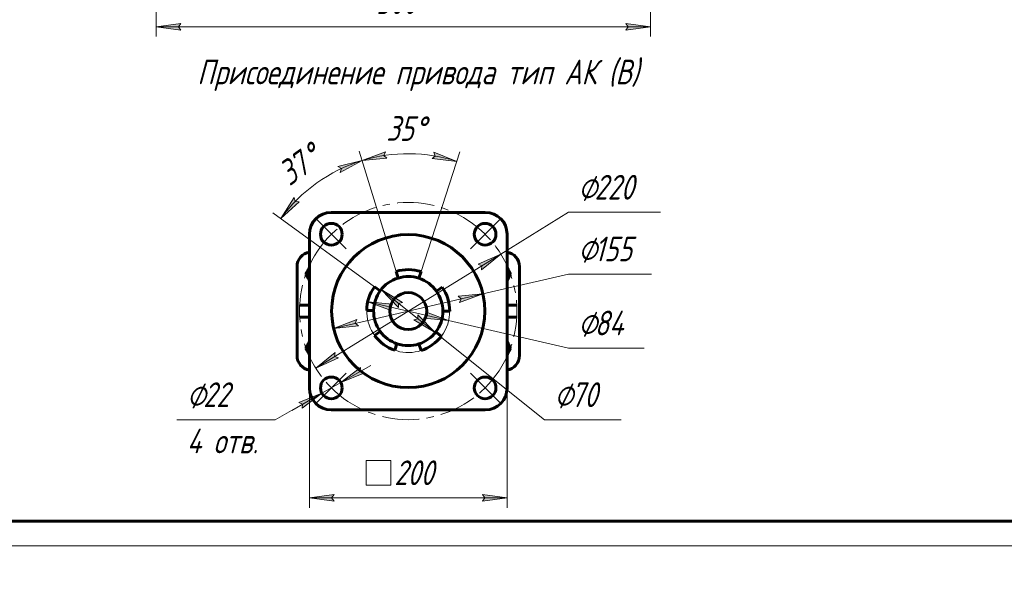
# Model space of a CAD drawing. Header units: millimetres. Extents: x 0 to 624, y -10 to 420.
# Tile 2 of 14: x 113 to 312, y -10 to 107. Entities that reach past the tile are written whole.
import ezdxf

# ---------------------------------------------------------------- set-up
doc = ezdxf.new("R2010")
doc.units = ezdxf.units.MM
for name, pattern in [('K5LT_AXLED', [12, 7.5, -1.5, 1.5, -1.5]), ('K5LT_BASIC', [0]), ('K5LT_THIN', [0])]:
    doc.linetypes.add(name, pattern=pattern)
doc.layers.add('Системный слой', color=7, linetype='Continuous')
doc.layers.add('Системный слой (1)', color=7, linetype='Continuous', true_color=0x6c6c6c)
doc.styles.add('KDIMTEXTSTYLE', font='txt', dxfattribs={"width": 0.96, "oblique": 15, "height": 5})
doc.styles.add('KTEXTSTYLE', font='txt', dxfattribs={"width": 0.96, "height": 5})
doc.dimstyles.new('KDIMSTYLE (0.20)', dxfattribs={"dimtxt": 5, "dimasz": 1, "dimexe": 2, "dimexo": 0, "dimgap": 1, "dimtad": 1, "dimlfac": 5, "dimtxsty": 'KDIMTEXTSTYLE', "dimsah": 1, "dimcen": 0, "dimdle": 1, "dimadec": 0, "dimazin": 0, "dimtfac": 0.667, "dimtmove": 0, "dimatfit": 3, "dimfxl": 1, "dimtvp": 1, "dimtolj": 1, "dimtzin": 0, "dimarcsym": 0})

# ---------------------------------------------------------------- blocks, each defined once
blk = doc.blocks.new('D0')
at = {"layer": 'Системный слой (1)'}
for points in [[(144.92, 105.11), (145.42, 105.77), (140.42, 105.11), (145.42, 104.46)], [(240.42, 105.11), (235.42, 105.77), (235.92, 105.11), (235.42, 104.46)]]:
    blk.add_hatch(color=7, dxfattribs=at).paths.add_polyline_path(points)
at = {"layer": 'Системный слой (1)', "color": 7, "linetype": 'K5LT_THIN', "lineweight": 18, "true_color": 0xffffff}
for p, q in [((240.42, 154.06), (240.42, 103.11)), ((140.42, 137.06), (140.42, 103.11)), ((140.42, 105.11), (145.42, 105.77)), ((145.42, 105.77), (144.92, 105.11)), ((235.92, 105.11), (235.42, 105.77)), ((235.42, 105.77), (240.42, 105.11)), ((145.42, 104.46), (140.42, 105.11)), ((140.42, 105.11), (240.42, 105.11)), ((144.92, 105.11), (145.42, 104.46)), ((240.42, 105.11), (235.42, 104.46)), ((235.42, 104.46), (235.92, 105.11))]:
    blk.add_line(p, q, dxfattribs=at)
blk.add_wipeout([(184.94, 106.11), (184.94, 113.5), (195.45, 113.5), (195.45, 106.11)]).dxf.layer = 'Системный слой (1)'
at = {"layer": 'Системный слой (1)', "color": 7, "insert": (184.94, 112.7), "char_height": 5, "attachment_point": 1, "style": 'KTEXTSTYLE'}
blk.add_mtext('\\fArial|b0|c204|p34;\\H5.0;\\W1.000;\\Q15;\\fGOST Type AU|b0|i0|c204|p34;\\Q15;\\W0.960;500', dxfattribs=at)
blk = doc.blocks.new('KDIMARROW_01')
at = {"layer": 'Системный слой'}
blk.add_hatch(color=0, dxfattribs=at).paths.add_polyline_path([(-5, -0.66), (0, 0), (-5, 0.66), (-4.5, 0)])
at = {"layer": 'Системный слой', "color": 0, "linetype": 'K5LT_THIN', "lineweight": 18}
for p, q in [((-4.5, 0), (-5, 0.66)), ((-5, 0.66), (0, 0)), ((0, 0), (-5, -0.66)), ((-5, -0.66), (-4.5, 0))]:
    blk.add_line(p, q, dxfattribs=at)
at = {"layer": 'Системный слой (1)', "color": 0, "linetype": 'K5LT_THIN', "lineweight": 18}
blk.add_line((191.42, 47.53), (191.22, 47.53), dxfattribs=at)
blk = doc.blocks.new('D5')
at = {"layer": 'Системный слой (1)'}
for points in [[(449.14, 194.59), (453.23, 197.54), (448.52, 195.75), (449.27, 195.41)], [(367.81, 151.59), (372.52, 153.38), (371.77, 153.72), (371.9, 154.54)]]:
    blk.add_hatch(color=7, dxfattribs=at).paths.add_polyline_path(points)
at = {"layer": 'Системный слой (1)', "color": 7, "linetype": 'K5LT_THIN', "lineweight": 18, "true_color": 0xffffff}
for p, q in [((453.23, 197.54), (466.62, 204.74)), ((466.62, 204.74), (484.74, 204.74)), ((367.81, 151.59), (453.23, 197.54)), ((448.52, 195.75), (453.23, 197.54)), ((453.23, 197.54), (449.14, 194.59)), ((449.27, 195.41), (448.52, 195.75)), ((449.14, 194.59), (449.27, 195.41)), ((367.81, 151.59), (371.9, 154.54)), ((371.9, 154.54), (371.77, 153.72)), ((371.77, 153.72), (372.52, 153.38)), ((372.52, 153.38), (367.81, 151.59))]:
    blk.add_line(p, q, dxfattribs=at)
blk.add_wipeout([(468.62, 205.74), (468.62, 213.12), (482.18, 213.12), (482.18, 205.74)]).dxf.layer = 'Системный слой (1)'
at = {"layer": 'Системный слой (1)', "color": 7, "char_height": 5, "attachment_point": 1, "style": 'KTEXTSTYLE'}
for s, insert in [('\\fArial|b0|c204|p34;\\H5.0;\\W1.000;\\Q15;\\fGOST Type AU|b0|i0|c204|p34;\\Q15;\\W0.960;⌀', (468.62, 212.33)), ('\\fArial|b0|c204|p34;\\H5.0;\\W1.000;\\Q15;\\fGOST Type AU|b0|i0|c204|p34;\\Q15;\\W0.960;485', (471.93, 212.33))]:
    blk.add_mtext(s, dxfattribs=dict(at, insert=insert))
blk = doc.blocks.new('D6')
at = {"layer": 'Системный слой (1)'}
for points in [[(387.46, 199.56), (383.53, 202.71), (386.51, 198.65), (386.64, 199.47)], [(437.51, 146.41), (434.53, 150.48), (434.4, 149.66), (433.58, 149.57)]]:
    blk.add_hatch(color=7, dxfattribs=at).paths.add_polyline_path(points)
at = {"layer": 'Системный слой (1)', "color": 7, "linetype": 'K5LT_THIN', "lineweight": 18, "true_color": 0xffffff}
for p, q in [((383.53, 202.71), (387.46, 199.56)), ((386.51, 198.65), (383.53, 202.71)), ((383.53, 202.71), (437.51, 146.41)), ((386.64, 199.47), (386.51, 198.65)), ((387.46, 199.56), (386.64, 199.47)), ((433.58, 149.57), (434.4, 149.66)), ((437.51, 146.41), (433.58, 149.57)), ((434.4, 149.66), (434.53, 150.48)), ((434.53, 150.48), (437.51, 146.41)), ((437.51, 146.41), (455.64, 127.51)), ((455.64, 127.51), (474.02, 127.51))]:
    blk.add_line(p, q, dxfattribs=at)
blk.add_wipeout([(457.64, 128.51), (457.64, 135.89), (471.45, 135.89), (471.45, 128.51)]).dxf.layer = 'Системный слой (1)'
at = {"layer": 'Системный слой (1)', "color": 7, "char_height": 5, "attachment_point": 1, "style": 'KTEXTSTYLE'}
for s, insert in [('\\fArial|b0|c204|p34;\\H5.0;\\W1.000;\\Q15;\\fGOST Type AU|b0|i0|c204|p34;\\Q15;\\W0.960;⌀', (457.64, 135.1)), ('\\fArial|b0|c204|p34;\\H5.0;\\W1.000;\\Q15;\\fGOST Type AU|b0|i0|c204|p34;\\Q15;\\W0.960;390', (460.94, 135.1))]:
    blk.add_mtext(s, dxfattribs=dict(at, insert=insert))
blk = doc.blocks.new('D10')
at = {"layer": 'Системный слой (1)'}
for points in [[(175.92, 9.69), (176.42, 10.35), (171.42, 9.69), (176.42, 9.03)], [(206.42, 9.03), (211.42, 9.69), (206.42, 10.35), (206.92, 9.69)]]:
    blk.add_hatch(color=7, dxfattribs=at).paths.add_polyline_path(points)
at = {"layer": 'Системный слой (1)', "color": 7, "linetype": 'K5LT_THIN', "lineweight": 18, "true_color": 0xffffff}
for p, q in [((171.42, 35.57), (171.42, 7.69)), ((211.42, 31.93), (211.42, 7.69)), ((171.42, 9.69), (176.42, 10.35)), ((176.42, 10.35), (175.92, 9.69)), ((206.92, 9.69), (206.42, 10.35)), ((206.42, 10.35), (211.42, 9.69)), ((176.42, 9.03), (171.42, 9.69)), ((211.42, 9.69), (171.42, 9.69)), ((175.92, 9.69), (176.42, 9.03)), ((211.42, 9.69), (206.42, 9.03)), ((206.42, 9.03), (206.92, 9.69))]:
    blk.add_line(p, q, dxfattribs=at)
blk.add_wipeout([(182.89, 10.69), (182.89, 18.07), (199.26, 18.07), (199.26, 10.69)]).dxf.layer = 'Системный слой (1)'
for p, q in [((182.89, 12.28), (182.89, 17.28)), ((182.89, 17.28), (187.89, 17.28)), ((187.89, 17.28), (187.89, 12.28)), ((187.89, 12.28), (182.89, 12.28))]:
    blk.add_line(p, q, dxfattribs=at)
at = {"layer": 'Системный слой (1)', "color": 7, "insert": (188.6, 17.28), "char_height": 5, "attachment_point": 1, "style": 'KTEXTSTYLE'}
blk.add_mtext('\\fArial|b0|c204|p34;\\H5.0;\\W1.000;\\Q15;\\fGOST Type AU|b0|i0|c204|p34;\\Q15;\\W0.960;200', dxfattribs=at)
blk = doc.blocks.new('U87')
at = {"layer": 'Системный слой (1)', "color": 30, "linetype": 'K5LT_AXLED', "lineweight": 18, "true_color": 0xff8000}
for p, q in [((175.86, 63.08), (172.89, 66.05)), ((206.97, 63.08), (209.94, 66.05)), ((178.83, 60.11), (175.86, 63.08)), ((204, 60.11), (206.97, 63.08)), ((178.83, 34.94), (175.86, 31.97)), ((204, 34.94), (206.97, 31.97)), ((175.86, 31.97), (172.89, 29)), ((206.97, 31.97), (209.94, 29))]:
    blk.add_line(p, q, dxfattribs=at)
for start, end in [(45, 135), (135, 225), (315, 45), (225, 315)]:
    blk.add_arc((191.42, 47.53), 22, start, end, dxfattribs=at)
blk = doc.blocks.new('D11')
at = {"layer": 'Системный слой (1)'}
for points in [[(206.23, 55.89), (210.14, 59.08), (205.54, 57.02), (206.31, 56.72)], [(172.69, 35.97), (177.29, 38.04), (176.52, 38.33), (176.6, 39.16)]]:
    blk.add_hatch(color=7, dxfattribs=at).paths.add_polyline_path(points)
at = {"layer": 'Системный слой (1)', "color": 7, "linetype": 'K5LT_THIN', "lineweight": 18, "true_color": 0xffffff}
for p, q in [((210.14, 59.08), (223.82, 67.53)), ((223.82, 67.53), (242.47, 67.53)), ((172.69, 35.97), (210.14, 59.08)), ((205.54, 57.02), (210.14, 59.08)), ((210.14, 59.08), (206.23, 55.89)), ((206.31, 56.72), (205.54, 57.02)), ((206.23, 55.89), (206.31, 56.72)), ((172.69, 35.97), (176.6, 39.16)), ((177.29, 38.04), (172.69, 35.97)), ((176.6, 39.16), (176.52, 38.33)), ((176.52, 38.33), (177.29, 38.04))]:
    blk.add_line(p, q, dxfattribs=at)
blk.add_wipeout([(225.82, 68.53), (225.82, 75.91), (239.88, 75.91), (239.88, 68.53)]).dxf.layer = 'Системный слой (1)'
at = {"layer": 'Системный слой (1)', "color": 7, "char_height": 5, "attachment_point": 1, "style": 'KTEXTSTYLE'}
for s, insert in [('\\fArial|b0|c204|p34;\\H5.0;\\W1.000;\\Q15;\\fGOST Type AU|b0|i0|c204|p34;\\Q15;\\W0.960;⌀', (225.82, 75.11)), ('\\fArial|b0|c204|p34;\\H5.0;\\W1.000;\\Q15;\\fGOST Type AU|b0|i0|c204|p34;\\Q15;\\W0.960;220', (229.12, 75.11))]:
    blk.add_mtext(s, dxfattribs=dict(at, insert=insert))
blk = doc.blocks.new('D12')
at = {"layer": 'Системный слой (1)'}
for points in [[(201.79, 49.25), (206.52, 51.02), (201.5, 50.53), (202.13, 50.01)], [(181.33, 44.52), (180.7, 45.05), (181.04, 45.8), (176.31, 44.03)]]:
    blk.add_hatch(color=7, dxfattribs=at).paths.add_polyline_path(points)
at = {"layer": 'Системный слой (1)', "color": 7, "linetype": 'K5LT_THIN', "lineweight": 18, "true_color": 0xffffff}
for p, q in [((206.52, 51.02), (223.82, 55.03)), ((223.82, 55.03), (240.62, 55.03)), ((176.31, 44.03), (206.52, 51.02)), ((201.5, 50.53), (206.52, 51.02)), ((202.13, 50.01), (201.5, 50.53)), ((206.52, 51.02), (201.79, 49.25)), ((201.79, 49.25), (202.13, 50.01)), ((176.31, 44.03), (181.04, 45.8)), ((181.33, 44.52), (176.31, 44.03)), ((181.04, 45.8), (180.7, 45.05)), ((180.7, 45.05), (181.33, 44.52))]:
    blk.add_line(p, q, dxfattribs=at)
blk.add_wipeout([(225.82, 56.03), (225.82, 63.41), (238.11, 63.41), (238.11, 56.03)]).dxf.layer = 'Системный слой (1)'
at = {"layer": 'Системный слой (1)', "color": 7, "char_height": 5, "attachment_point": 1, "style": 'KTEXTSTYLE'}
for s, insert in [('\\fArial|b0|c204|p34;\\H5.0;\\W1.000;\\Q15;\\fGOST Type AU|b0|i0|c204|p34;\\Q15;\\W0.960;⌀', (225.82, 62.61)), ('\\fArial|b0|c204|p34;\\H5.0;\\W1.000;\\Q15;\\fGOST Type AU|b0|i0|c204|p34;\\Q15;\\W0.960;155', (229.12, 62.61))]:
    blk.add_mtext(s, dxfattribs=dict(at, insert=insert))
blk = doc.blocks.new('D13')
at = {"layer": 'Системный слой (1)'}
for points in [[(187.62, 48.41), (188.25, 48.93), (183.23, 49.42), (187.95, 47.65)], [(199.6, 45.63), (194.88, 47.4), (195.21, 46.65), (194.58, 46.12)]]:
    blk.add_hatch(color=7, dxfattribs=at).paths.add_polyline_path(points)
at = {"layer": 'Системный слой (1)', "color": 7, "linetype": 'K5LT_THIN', "lineweight": 18, "true_color": 0xffffff}
for p, q in [((183.23, 49.42), (188.25, 48.93)), ((187.95, 47.65), (183.23, 49.42)), ((183.23, 49.42), (199.6, 45.63)), ((188.25, 48.93), (187.62, 48.41)), ((187.62, 48.41), (187.95, 47.65)), ((194.58, 46.12), (195.21, 46.65)), ((199.6, 45.63), (194.58, 46.12)), ((195.21, 46.65), (194.88, 47.4)), ((194.88, 47.4), (199.6, 45.63)), ((199.6, 45.63), (223.82, 40.03)), ((223.82, 40.03), (239.16, 40.03))]:
    blk.add_line(p, q, dxfattribs=at)
for start, end in [(153.3896, 288), (153.3896, 288), (323, 0.5455)]:
    blk.add_arc((191.42, 47.53), 8.4, start, end, dxfattribs=at)
blk.add_wipeout([(225.82, 41.03), (225.82, 48.41), (236.71, 48.41), (236.71, 41.03)]).dxf.layer = 'Системный слой (1)'
at = {"layer": 'Системный слой (1)', "color": 7, "char_height": 5, "attachment_point": 1, "style": 'KTEXTSTYLE'}
for s, insert in [('\\fArial|b0|c204|p34;\\H5.0;\\W1.000;\\Q15;\\fGOST Type AU|b0|i0|c204|p34;\\Q15;\\W0.960;⌀', (225.82, 47.61)), ('\\fArial|b0|c204|p34;\\H5.0;\\W1.000;\\Q15;\\fGOST Type AU|b0|i0|c204|p34;\\Q15;\\W0.960;84', (229.12, 47.61))]:
    blk.add_mtext(s, dxfattribs=dict(at, insert=insert))
blk = doc.blocks.new('D14')
at = {"layer": 'Системный слой (1)'}
for points in [[(190.26, 49.29), (185.94, 51.89), (189.44, 48.26), (189.46, 49.09)], [(196.89, 43.16), (193.39, 46.79), (193.37, 45.97), (192.57, 45.76)]]:
    blk.add_hatch(color=7, dxfattribs=at).paths.add_polyline_path(points)
at = {"layer": 'Системный слой (1)', "color": 7, "linetype": 'K5LT_THIN', "lineweight": 18, "true_color": 0xffffff}
for p, q in [((185.94, 51.89), (190.26, 49.29)), ((189.44, 48.26), (185.94, 51.89)), ((185.94, 51.89), (196.89, 43.16)), ((189.46, 49.09), (189.44, 48.26)), ((190.26, 49.29), (189.46, 49.09)), ((192.57, 45.76), (193.37, 45.97)), ((193.37, 45.97), (193.39, 46.79)), ((193.39, 46.79), (196.89, 43.16)), ((196.89, 43.16), (192.57, 45.76)), ((196.89, 43.16), (219, 25.5)), ((219, 25.5), (234.48, 25.5))]:
    blk.add_line(p, q, dxfattribs=at)
for start, end in [(0, 157.6605), (0, 157.6605), (305.1401, 323)]:
    blk.add_arc((191.42, 47.53), 7, start, end, dxfattribs=at)
blk.add_wipeout([(221, 26.5), (221, 33.89), (232.02, 33.89), (232.02, 26.5)]).dxf.layer = 'Системный слой (1)'
at = {"layer": 'Системный слой (1)', "color": 7, "char_height": 5, "attachment_point": 1, "style": 'KTEXTSTYLE'}
for s, insert in [('\\fArial|b0|c204|p34;\\H5.0;\\W1.000;\\Q15;\\fGOST Type AU|b0|i0|c204|p34;\\Q15;\\W0.960;⌀', (221, 33.09)), ('\\fArial|b0|c204|p34;\\H5.0;\\W1.000;\\Q15;\\fGOST Type AU|b0|i0|c204|p34;\\Q15;\\W0.960;70', (224.31, 33.09))]:
    blk.add_mtext(s, dxfattribs=dict(at, insert=insert))
blk = doc.blocks.new('D15')
at = {"layer": 'Системный слой (1)'}
for points in [[(181.68, 35.28), (182.44, 34.96), (177.77, 33.06), (181.79, 36.1)], [(169.93, 27.84), (173.95, 30.88), (169.27, 28.98), (170.03, 28.66)]]:
    blk.add_hatch(color=7, dxfattribs=at).paths.add_polyline_path(points)
at = {"layer": 'Системный слой (1)', "color": 7, "linetype": 'K5LT_THIN', "lineweight": 18, "true_color": 0xffffff}
for p, q in [((177.77, 33.06), (183.86, 36.52)), ((181.79, 36.1), (177.77, 33.06)), ((181.68, 35.28), (181.79, 36.1)), ((177.77, 33.06), (182.44, 34.96)), ((182.44, 34.96), (181.68, 35.28)), ((177.77, 33.06), (173.95, 30.88)), ((173.95, 30.88), (164.49, 25.5)), ((173.95, 30.88), (167.86, 27.42)), ((173.95, 30.88), (169.27, 28.98)), ((169.93, 27.84), (173.95, 30.88)), ((169.27, 28.98), (170.03, 28.66)), ((170.03, 28.66), (169.93, 27.84))]:
    blk.add_line(p, q, dxfattribs=at)
blk.add_wipeout([(146.62, 17.12), (146.62, 33.89), (161.86, 33.89), (161.86, 17.12)]).dxf.layer = 'Системный слой (1)'
blk.add_line((164.49, 25.5), (144.62, 25.5), dxfattribs=at)
at = {"layer": 'Системный слой (1)', "color": 7, "char_height": 5, "attachment_point": 1, "style": 'KTEXTSTYLE'}
for s, insert in [('\\fArial|b0|c204|p34;\\H5.0;\\W1.000;\\Q15;\\fGOST Type AU|b0|i0|c204|p34;\\Q15;\\W0.960;⌀', (146.62, 33.09)), ('\\fArial|b0|c204|p34;\\H5.0;\\W1.000;\\Q15;\\fGOST Type AU|b0|i0|c204|p34;\\Q15;\\W0.960;22', (149.92, 33.09)), ('\\fArial|b0|c204|p34;\\H5.0;\\W1.000;\\Q15;\\fGOST Type AU|b0|i0|c204|p34;\\Q15;\\W0.960;4 отв.', (146.62, 23.71))]:
    blk.add_mtext(s, dxfattribs=dict(at, insert=insert))
blk = doc.blocks.new('D16')
at = {"layer": 'Системный слой (1)', "color": 7, "linetype": 'K5LT_THIN', "lineweight": 18, "true_color": 0xffffff}
for p, q in [((187.11, 78.49), (182.09, 78.01)), ((186.48, 79.02), (187.11, 78.49)), ((196.26, 78.41), (196.9, 78.93)), ((201.27, 77.85), (196.26, 78.41))]:
    blk.add_line(p, q, dxfattribs=at)
blk.add_wipeout([(186.96, 80.45), (187.02, 87.83), (196.13, 87.75), (196.07, 80.37)]).dxf.layer = 'Системный слой (1)'
at = {"layer": 'Системный слой (1)'}
for points in [[(187.11, 78.49), (186.48, 79.02), (186.82, 79.78), (182.09, 78.01)], [(201.27, 77.85), (196.57, 79.69), (196.9, 78.93), (196.26, 78.41)]]:
    blk.add_hatch(color=7, dxfattribs=at).paths.add_polyline_path(points)
at = {"layer": 'Системный слой (1)', "color": 7, "linetype": 'K5LT_THIN', "lineweight": 18, "true_color": 0xffffff}
for p, q in [((188.96, 55.56), (181.51, 79.93)), ((182.09, 78.01), (186.82, 79.78)), ((186.82, 79.78), (186.48, 79.02)), ((194.01, 55.51), (201.89, 79.75)), ((196.9, 78.93), (196.57, 79.69)), ((196.57, 79.69), (201.27, 77.85))]:
    blk.add_line(p, q, dxfattribs=at)
blk.add_arc((191.42, 47.53), 31.88, 72, 107, dxfattribs=at)
at = {"layer": 'Системный слой (1)', "color": 7, "char_height": 5, "attachment_point": 1, "rotation": 359.5, "style": 'KTEXTSTYLE'}
for s, insert in [('\\fArial|b0|c204|p34;\\H5.0;\\W1.000;\\Q15;\\fGOST Type AU|b0|i0|c204|p34;\\Q15;\\W0.960;35', (187.01, 87.03)), ('\\fArial|b0|c204|p34;\\H5.0;\\W1.000;\\Q15;\\fGOST Type AU|b0|i0|c204|p34;\\Q15;\\W0.960;°', (192.7, 86.99))]:
    blk.add_mtext(s, dxfattribs=dict(at, insert=insert))
blk = doc.blocks.new('D17')
at = {"layer": 'Системный слой (1)'}
blk.add_hatch(color=7, dxfattribs=at).paths.add_polyline_path([(177.66, 75.6), (182.09, 78.01), (177.19, 76.83), (177.89, 76.4)])
at = {"layer": 'Системный слой (1)', "color": 7, "linetype": 'K5LT_THIN', "lineweight": 18, "true_color": 0xffffff}
for p, q in [((188.96, 55.56), (181.51, 79.93)), ((177.19, 76.83), (182.09, 78.01)), ((182.09, 78.01), (177.66, 75.6)), ((177.89, 76.4), (177.19, 76.83)), ((177.66, 75.6), (177.89, 76.4)), ((169.34, 69.67), (165.62, 66.27)), ((168.52, 69.71), (169.34, 69.67)), ((184.62, 52.46), (164, 67.44))]:
    blk.add_line(p, q, dxfattribs=at)
blk.add_wipeout([(168.29, 71.42), (164.01, 77.43), (171.74, 82.95), (176.02, 76.94)]).dxf.layer = 'Системный слой (1)'
at = {"layer": 'Системный слой (1)'}
blk.add_hatch(color=7, dxfattribs=at).paths.add_polyline_path([(165.62, 66.27), (169.34, 69.67), (168.52, 69.71), (168.34, 70.52)])
at = {"layer": 'Системный слой (1)', "color": 7, "linetype": 'K5LT_THIN', "lineweight": 18, "true_color": 0xffffff}
for p, q in [((165.62, 66.27), (168.34, 70.52)), ((168.34, 70.52), (168.52, 69.71))]:
    blk.add_line(p, q, dxfattribs=at)
blk.add_arc((191.42, 47.53), 31.88, 107, 144, dxfattribs=at)
at = {"layer": 'Системный слой (1)', "color": 7, "char_height": 5, "attachment_point": 1, "rotation": 35.5, "style": 'KTEXTSTYLE'}
for s, insert in [('\\fArial|b0|c204|p34;\\H5.0;\\W1.000;\\Q15;\\fGOST Type AU|b0|i0|c204|p34;\\Q15;\\W0.960;°', (169.42, 80.32)), ('\\fArial|b0|c204|p34;\\H5.0;\\W1.000;\\Q15;\\fGOST Type AU|b0|i0|c204|p34;\\Q15;\\W0.960;37', (164.47, 76.79))]:
    blk.add_mtext(s, dxfattribs=dict(at, insert=insert))
blk = doc.blocks.new('U88')
at = {"color": 143, "linetype": 'K5LT_BASIC', "lineweight": 60, "true_color": 0x33acca}
blk.add_line((589, 5), (20, 5), dxfattribs=at)
at = {"color": 7, "linetype": 'K5LT_THIN', "lineweight": 18, "true_color": 0xffffff}
blk.add_line((594, 0), (0, 0), dxfattribs=at)

msp = doc.modelspace()

# ---------------------------------------------------------------- linework, layer by layer
at = {"layer": 'Системный слой (1)', "color": 143, "linetype": 'K5LT_BASIC', "lineweight": 60, "true_color": 0x33acca}
for p, q in [((171.4152, 63.1257), (171.4152, 31.9257)), ((168.9152, 56.5257), (168.9152, 48.8353)), ((170.6439, 55.0257), (171.3368, 56.2257)), ((171.3368, 56.2257), (171.4152, 56.3616)), ((211.4152, 56.3616), (211.4937, 56.2257)), ((211.4937, 56.2257), (212.1865, 55.0257)), ((213.9152, 48.8353), (213.9152, 56.5257)), ((171.3368, 53.8257), (170.6439, 55.0257)), ((171.4152, 53.6898), (171.3368, 53.8257)), ((188.9593, 55.5587), (189.3686, 54.2199)), ((193.5783, 54.1831), (194.011, 55.5146)), ((211.4937, 53.8257), (211.4152, 53.6898)), ((212.1865, 55.0257), (211.4937, 53.8257)), ((185.7521, 51.6402), (184.6195, 52.4631)), ((198.2961, 52.3438), (197.1493, 51.5408)), ((168.9152, 48.8353), (168.9152, 48.546)), ((168.9152, 48.546), (168.9152, 48.4257)), ((168.9152, 48.4257), (168.9152, 46.6257)), ((171.4152, 48.7257), (169.3873, 48.7257)), ((213.4431, 48.7257), (211.4152, 48.7257)), ((213.9152, 48.546), (213.9152, 48.8353)), ((213.9152, 48.4257), (213.9152, 48.546)), ((213.9152, 46.6257), (213.9152, 48.4257)), ((168.9152, 46.6257), (168.9152, 46.5055)), ((168.9152, 46.5055), (168.9152, 46.2162)), ((168.9152, 46.2162), (168.9152, 38.5257)), ((169.3873, 46.3257), (171.4152, 46.3257)), ((183.0165, 47.6723), (184.4163, 47.6479)), ((198.4152, 47.5257), (199.8152, 47.5257)), ((211.4152, 46.3257), (213.4431, 46.3257)), ((213.9152, 46.5055), (213.9152, 46.6257)), ((213.9152, 46.2162), (213.9152, 46.5055)), ((213.9152, 38.5257), (213.9152, 46.2162)), ((185.7521, 43.4112), (184.6195, 42.5883)), ((198.1238, 42.4705), (197.0057, 43.313)), ((170.6439, 40.0257), (171.3368, 41.2257)), ((171.3368, 38.8257), (170.6439, 40.0257)), ((171.3368, 41.2257), (171.4152, 41.3616)), ((188.6804, 39.5834), (189.1362, 40.9071)), ((193.5783, 40.8683), (194.011, 39.5369)), ((211.4152, 41.3616), (211.4937, 41.2257)), ((211.4937, 41.2257), (212.1865, 40.0257)), ((212.1865, 40.0257), (211.4937, 38.8257)), ((171.4152, 38.6898), (171.3368, 38.8257)), ((211.4937, 38.8257), (211.4152, 38.6898)), ((175.8152, 27.5257), (207.0152, 27.5257))]:
    msp.add_line(p, q, dxfattribs=at)
for centre, radius in [((175.8589, 63.0821), 2.2), ((191.4152, 47.5257), 3.75), ((175.8589, 31.9694), 2.2), ((206.9716, 31.9694), 2.2)]:
    msp.add_circle(centre, radius, dxfattribs=at)
for centre, radius, start, end in [((175.8152, 63.1257), 4.4, 90, 180), ((171.9152, 56.5257), 3, 99.594068, 180), ((173.4152, 55.0257), 2.4, 150, 210), ((173.4152, 55.0257), 2.4, 146.44269, 150), ((191.4152, 47.5257), 8.4, 72, 107), ((209.4152, 55.0257), 2.4, 30, 33.55731), ((209.4152, 55.0257), 2.4, 330, 30), ((173.4152, 55.0257), 2.4, 210, 213.55731), ((191.4152, 47.5257), 7, 107, 144), ((191.4152, 47.5257), 7, 72, 107), ((191.4152, 47.5257), 7, 35, 72), ((209.4152, 55.0257), 2.4, 326.44269, 330), ((191.4152, 47.5257), 8.4, 144, 179), ((191.4152, 47.5257), 8.4, 0, 35), ((191.4152, 47.5257), 7, 144, 179), ((191.4152, 47.5257), 7, 0, 35), ((191.4152, 47.5257), 7, 179, 216), ((191.4152, 47.5257), 7, 323, 0), ((191.4152, 47.5257), 8.4, 216, 251), ((191.4152, 47.5257), 7, 216, 251), ((191.4152, 47.5257), 7, 288, 323), ((191.4152, 47.5257), 8.4, 288, 323), ((173.4152, 40.0257), 2.4, 150, 210), ((173.4152, 40.0257), 2.4, 146.44269, 150), ((191.4152, 47.5257), 7, 251, 270), ((191.4152, 47.5257), 7, 270, 288), ((209.4152, 40.0257), 2.4, 30, 33.55731), ((209.4152, 40.0257), 2.4, 330, 30), ((171.9152, 38.5257), 3, 180, 260.405932), ((173.4152, 40.0257), 2.4, 210, 213.55731), ((209.4152, 40.0257), 2.4, 326.44269, 330), ((210.9152, 38.5257), 3, 279.594068, 0), ((175.8152, 31.9257), 4.4, 180, 270), ((207.0152, 31.9257), 4.4, 270, 0)]:
    msp.add_arc(centre, radius, start, end, dxfattribs=at)

# ---------------------------------------------------------------- dimensions: what is measured, and where the dimension line sits
at = {"layer": 'Системный слой (1)', "color": 7}
dim = msp.add_linear_dim(base=(140.4152, 105.1138), p1=(240.4152, 154.0641), p2=(140.4152, 137.0641), dimstyle='KDIMSTYLE (0.20)', override={"dimexo": 0, "dimpost": '\\fGOST Type AU|b0|c204|p34;\\H5.0;\\W0.960;\\Q15;<>', "dimblk1": 'KDIMARROW_01', "dimblk2": 'KDIMARROW_01', "dimse1": 0, "dimse2": 0, "dimclrt": 7, "dimtol": 1, "dimtp": 0, "dimtm": 0, "dimtdec": 5, "dimtolj": 1}, dxfattribs=at)
dim.commit()
dim.dimension.update_dxf_attribs({"geometry": 'D0', "text_midpoint": (190.4152, 105.1138), "dimtype": 160})

# ---------------------------------------------------------------- next in the draw order: dimensions: what is measured, and where the dimension line sits
dim = msp.add_diameter_dim_2p(p1=(196.9562, 59.6876), p2=(624.0844, 289.4407), dimstyle='KDIMSTYLE (0.20)', override={"dimtih": 1, "dimtoh": 1, "dimpost": '\\fGOST Type AU|b0|c204|p34;\\H5.0;\\W0.960;\\Q15;<>', "dimblk1": 'KDIMARROW_01', "dimblk2": 'KDIMARROW_01', "dimclrt": 7, "dimtol": 1, "dimtp": 0, "dimtm": 0, "dimtdec": 5, "dimtmove": 1, "dimatfit": 2, "dimtolj": 1}, dxfattribs=at)
dim.commit()
dim.dimension.update_dxf_attribs({"geometry": 'D5', "text_midpoint": (468.6191, 204.7398), "dimtype": 163})

# ---------------------------------------------------------------- next in the draw order: linework, layer by layer
at = {"layer": 'Системный слой (1)', "color": 143, "linetype": 'K5LT_BASIC', "lineweight": 60, "true_color": 0x33acca}
for p, q in [((207.0152, 67.5257), (175.8152, 67.5257)), ((211.4152, 31.9257), (211.4152, 63.1257))]:
    msp.add_line(p, q, dxfattribs=at)
for centre, radius in [((206.9716, 63.0821), 2.2), ((191.4152, 47.5257), 15.5)]:
    msp.add_circle(centre, radius, dxfattribs=at)
for centre, radius, end in [((207.0152, 63.1257), 4.4, 90), ((210.9152, 56.5257), 3, 80.405932)]:
    msp.add_arc(centre, radius, 0, end, dxfattribs=at)

# ---------------------------------------------------------------- next in the draw order: texts
at = {"layer": 'Системный слой (1)', "color": 7, "insert": (148.7214, 98.4497), "char_height": 5, "attachment_point": 1, "style": 'KTEXTSTYLE'}
msp.add_mtext('\\fArial|b0|c204|p34;\\H5.0;\\W1.000;\\Q15;\\fGOST Type AU|b0|i0|c204|p34;\\Q15;\\W0.960;Присоединение привода тип АК (В)', dxfattribs=at)

# ---------------------------------------------------------------- next in the draw order: dimensions: what is measured, and where the dimension line sits
at = {"layer": 'Системный слой (1)', "color": 7}
dim = msp.add_diameter_dim_2p(p1=(275.5621, 315.3167), p2=(545.4785, 33.8116), dimstyle='KDIMSTYLE (0.20)', override={"dimtih": 1, "dimtoh": 1, "dimpost": '\\fGOST Type AU|b0|c204|p34;\\H5.0;\\W0.960;\\Q15;<>', "dimblk1": 'KDIMARROW_01', "dimblk2": 'KDIMARROW_01', "dimclrt": 7, "dimtol": 1, "dimtp": 0, "dimtm": 0, "dimtdec": 5, "dimtmove": 1, "dimatfit": 2, "dimtolj": 1}, dxfattribs=at)
dim.commit()
dim.dimension.update_dxf_attribs({"geometry": 'D6', "text_midpoint": (457.6364, 127.511), "dimtype": 163})

# ---------------------------------------------------------------- next in the draw order: dimensions: what is measured, and where the dimension line sits
dim = msp.add_linear_dim(base=(211.4152, 9.6907), p1=(171.4152, 35.5677), p2=(211.4152, 31.9257), dimstyle='KDIMSTYLE (0.20)', override={"dimexo": 0, "dimpost": '\\fGOST Type AU|b0|c204|p34;\\H5.0;\\W0.960;\\Q15;{\\fSymbol Type A|i0|c204|p18;т}<>', "dimblk1": 'KDIMARROW_01', "dimblk2": 'KDIMARROW_01', "dimse1": 0, "dimse2": 0, "dimclrt": 7, "dimtol": 1, "dimtp": 0, "dimtm": 0, "dimtdec": 5, "dimtolj": 1}, dxfattribs=at)
dim.commit()
dim.dimension.update_dxf_attribs({"geometry": 'D10', "text_midpoint": (191.4152, 9.6907), "dimtype": 160})

# ---------------------------------------------------------------- next in the draw order: block references
at = {"layer": 'Системный слой (1)'}
msp.add_blockref('U87', (0, 0), dxfattribs=at)

# ---------------------------------------------------------------- next in the draw order: dimensions: what is measured, and where the dimension line sits
at = {"layer": 'Системный слой (1)', "color": 7}
dim = msp.add_diameter_dim_2p(p1=(97.8105, -10.251), p2=(285.02, 105.3025), dimstyle='KDIMSTYLE (0.20)', override={"dimtih": 1, "dimtoh": 1, "dimpost": '\\fGOST Type AU|b0|c204|p34;\\H5.0;\\W0.960;\\Q15;<>', "dimblk1": 'KDIMARROW_01', "dimblk2": 'KDIMARROW_01', "dimclrt": 7, "dimtol": 1, "dimtp": 0, "dimtm": 0, "dimtdec": 5, "dimtmove": 1, "dimatfit": 2, "dimtolj": 1}, dxfattribs=at)
dim.commit()
dim.dimension.update_dxf_attribs({"geometry": 'D11', "text_midpoint": (225.8175, 67.5257), "dimtype": 163})

# ---------------------------------------------------------------- next in the draw order: dimensions: what is measured, and where the dimension line sits
dim = msp.add_diameter_dim_2p(p1=(115.9114, 30.0492), p2=(266.919, 65.0023), dimstyle='KDIMSTYLE (0.20)', override={"dimtih": 1, "dimtoh": 1, "dimpost": '\\fGOST Type AU|b0|c204|p34;\\H5.0;\\W0.960;\\Q15;<>', "dimblk1": 'KDIMARROW_01', "dimblk2": 'KDIMARROW_01', "dimclrt": 7, "dimtol": 1, "dimtp": 0, "dimtm": 0, "dimtdec": 5, "dimtmove": 1, "dimatfit": 2, "dimtolj": 1}, dxfattribs=at)
dim.commit()
dim.dimension.update_dxf_attribs({"geometry": 'D12', "text_midpoint": (225.8175, 55.0257), "dimtype": 163})

# ---------------------------------------------------------------- next in the draw order: dimensions: what is measured, and where the dimension line sits
dim = msp.add_diameter_dim_2p(p1=(150.497, 56.9969), p2=(232.3334, 38.0546), dimstyle='KDIMSTYLE (0.20)', override={"dimtih": 1, "dimtoh": 1, "dimpost": '\\fGOST Type AU|b0|c204|p34;\\H5.0;\\W0.960;\\Q15;<>', "dimblk1": 'KDIMARROW_01', "dimblk2": 'KDIMARROW_01', "dimclrt": 7, "dimtol": 1, "dimtp": 0, "dimtm": 0, "dimtdec": 5, "dimtmove": 1, "dimatfit": 2, "dimtolj": 1}, dxfattribs=at)
dim.commit()
dim.dimension.update_dxf_attribs({"geometry": 'D13', "text_midpoint": (225.8175, 40.0257), "dimtype": 163})

# ---------------------------------------------------------------- next in the draw order: dimensions: what is measured, and where the dimension line sits
dim = msp.add_diameter_dim_2p(p1=(164.0619, 69.3614), p2=(218.7685, 25.6901), dimstyle='KDIMSTYLE (0.20)', override={"dimtih": 1, "dimtoh": 1, "dimpost": '\\fGOST Type AU|b0|c204|p34;\\H5.0;\\W0.960;\\Q15;<>', "dimblk1": 'KDIMARROW_01', "dimblk2": 'KDIMARROW_01', "dimclrt": 7, "dimtol": 1, "dimtp": 0, "dimtm": 0, "dimtdec": 5, "dimtmove": 1, "dimatfit": 2, "dimtolj": 1}, dxfattribs=at)
dim.commit()
dim.dimension.update_dxf_attribs({"geometry": 'D14', "text_midpoint": (221.001, 25.5046), "dimtype": 163})

# ---------------------------------------------------------------- next in the draw order: dimensions: what is measured, and where the dimension line sits
dim = msp.add_angular_dim_2l(base=(193.3249, 53.6094), line1=((191.4152, 47.5257), (194.011, 55.5146)), line2=((191.4152, 47.5257), (188.9593, 55.5587)), dimstyle='KDIMSTYLE (0.20)', override={"dimtih": 1, "dimtoh": 1, "dimpost": '\\fGOST Type AU|b0|c204|p34;\\H5.0;\\W0.960;\\Q15;<>', "dimblk1": 'KDIMARROW_01', "dimblk2": 'KDIMARROW_01', "dimclrt": 7, "dimtol": 1, "dimtp": 0, "dimtm": 0, "dimtdec": 5, "dimtmove": 1, "dimtolj": 1}, dxfattribs=at)
dim.commit()
dim.dimension.update_dxf_attribs({"geometry": 'D16', "text_midpoint": (191.6934, 79.4063), "dimtype": 162})
dim = msp.add_diameter_dim_2p(p1=(185.4206, 37.4075), p2=(166.2971, 26.5313), dimstyle='KDIMSTYLE (0.20)', override={"dimtih": 1, "dimtoh": 1, "dimpost": '\\fGOST Type AU|b0|c204|p34;\\H5.0;\\W0.960;\\Q15;<>\\X\\fGOST Type AU|b0|c204|p34;\\H5.0;\\W0.960;\\Q15;\\fGOST Type AU|b0|i0|c204|p34;\\Q15;4 отв.', "dimblk1": 'KDIMARROW_01', "dimblk2": 'KDIMARROW_01', "dimclrt": 7, "dimtol": 1, "dimtp": 0, "dimtm": 0, "dimtdec": 5, "dimtmove": 1, "dimatfit": 2, "dimtolj": 1}, dxfattribs=at)
dim.commit()
dim.dimension.update_dxf_attribs({"geometry": 'D15', "text_midpoint": (162.4918, 25.5046)})

# ---------------------------------------------------------------- next in the draw order: dimensions: what is measured, and where the dimension line sits
dim = msp.add_angular_dim_2l(base=(189.4901, 53.6045), line1=((191.4152, 47.5257), (188.9593, 55.5587)), line2=((191.4152, 47.5257), (184.6195, 52.4631)), dimstyle='KDIMSTYLE (0.20)', override={"dimtih": 1, "dimtoh": 1, "dimpost": '\\fGOST Type AU|b0|c204|p34;\\H5.0;\\W0.960;\\Q15;<>', "dimblk1": 'KDIMARROW_01', "dimblk2": 'KDIMARROW_01', "dimclrt": 7, "dimtol": 1, "dimtp": 0, "dimtm": 0, "dimtdec": 5, "dimtmove": 1, "dimtolj": 1}, dxfattribs=at)
dim.commit()
dim.dimension.update_dxf_attribs({"geometry": 'D17', "text_midpoint": (172.9014, 73.4812), "dimtype": 162})

# ---------------------------------------------------------------- next in the draw order: block references
msp.add_blockref('U88', (0, 0))

doc.saveas('drawing.dxf')
